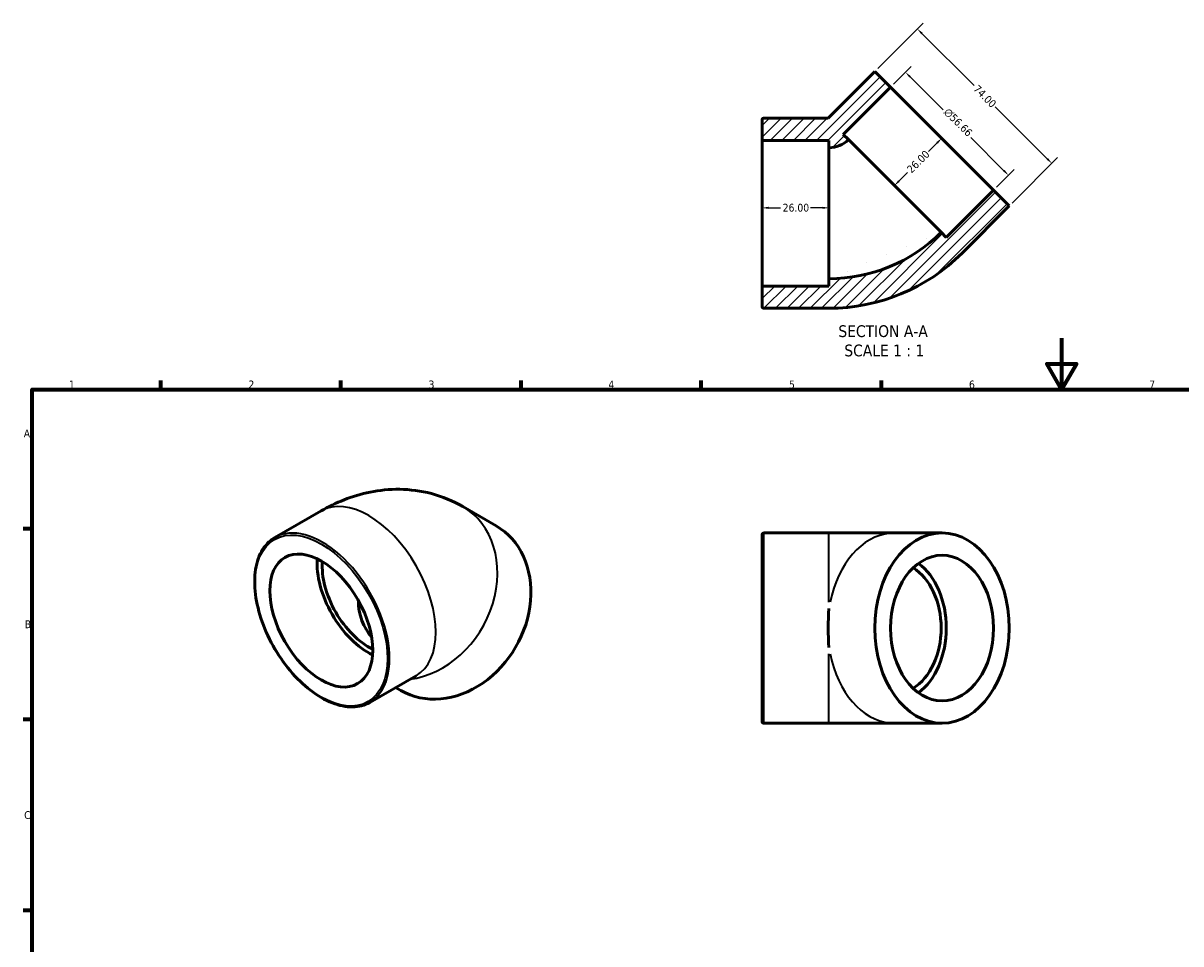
# Model space of a CAD drawing. Header units: millimetres. Extents: x 0 to 906, y 0 to 717.
# Tile 2 of 3: x 17 to 467, y 358 to 717. Entities that reach past the tile are written whole.
import ezdxf

# ---------------------------------------------------------------- set-up
doc = ezdxf.new("R2010")
doc.units = ezdxf.units.MM
for name, color, linetype, lineweight in [('Border (ANSI)', 7, 'Continuous', 70), ('Dimension (ANSI)', 7, 'Continuous', 25), ('Hatch (ANSI)', 7, 'Continuous', 18), ('Symbol (ANSI)', 7, 'Continuous', 25), ('Visible (ANSI)', 7, 'Continuous', 50), ('Visible Narrow (ANSI)', 7, 'Continuous', 35)]:
    doc.layers.add(name, color=color, linetype=linetype, lineweight=lineweight)
doc.styles.add('Label Text (ANSI)', font='tahoma.ttf')
doc.styles.add('Note Text (ANSI)', font='tahoma.ttf')
doc.dimstyles.new('Default - mm (ANSI)', dxfattribs={"dimtxt": 3.048, "dimasz": 2.5, "dimexe": 3.175, "dimexo": 1.6002, "dimgap": 0.8, "dimtad": 0, "dimtoh": 1, "dimrnd": 1e-08, "dimzin": 4, "dimdsep": 46, "dimtxsty": 'Note Text (ANSI)', "dimcen": 0.09, "dimdle": 10, "dimclrd": 256, "dimclre": 256, "dimclrt": 256, "dimadec": 1, "dimazin": 1, "dimtfac": 1, "dimtofl": 0, "dimtmove": 0, "dimatfit": 3, "dimfxl": 1, "dimtolj": 1, "dimtzin": 4, "dimlwd": -1, "dimlwe": -1, "dimarcsym": 0})

# ---------------------------------------------------------------- blocks, each defined once
blk = doc.blocks.new('Borders Default Border')
at = {"layer": 'Border (ANSI)'}
for p, q in [((70.08, 574), (70.08, 577.45)), ((140.17, 574), (140.17, 577.45)), ((210.25, 574), (210.25, 577.45)), ((280.33, 574), (280.33, 577.45)), ((350.42, 574), (350.42, 577.45)), ((20, 519.75), (16.55, 519.75)), ((20, 445.5), (16.55, 445.5)), ((20, 371.25), (16.55, 371.25))]:
    blk.add_line(p, q, dxfattribs=at)
at = {"layer": 'Border (ANSI)', "flags": 128}
for points in [[(420.5, 594), (420.5, 574), (414.73, 584), (426.27, 584), (420.5, 574)], [(20, 20), (20, 574), (821, 574), (821, 20), (20, 20)]]:
    blk.add_lwpolyline(points, dxfattribs=at)
at = {"layer": 'Border (ANSI)', "char_height": 3.05, "attachment_point": 7, "style": 'Note Text (ANSI)'}
for s, insert in [('1', (34.35, 574.4)), ('2', (104.2, 574.4)), ('3', (174.26, 574.34)), ('4', (244.23, 574.4)), ('5', (314.48, 574.34)), ('6', (384.49, 574.34)), ('7', (454.6, 574.4)), ('A', (16.78, 555.35)), ('B', (17.15, 481.1)), ('C', (16.95, 406.8))]:
    blk.add_mtext(s, dxfattribs=dict(at, insert=insert))
blk = doc.blocks.new('*D7')
at = {"layer": 'Defpoints', "color": 0, "transparency": 16777216}
for p in [(330.03, 644.66), (304.03, 642.57), (330.03, 642.57)]:
    blk.add_point(p, dxfattribs=at)
at = {"layer": 'Dimension (ANSI)', "transparency": 16777216}
for p, q in [((306.53, 644.66), (311.22, 644.66)), ((327.53, 644.66), (322.85, 644.66))]:
    blk.add_line(p, q, dxfattribs=at)
for points in [[(306.53, 645.08), (306.53, 644.25), (304.03, 644.66)], [(327.53, 645.08), (327.53, 644.25), (330.03, 644.66)]]:
    blk.add_solid(points, dxfattribs=at)
at = {"layer": 'Dimension (ANSI)', "transparency": 16777216, "insert": (312.02, 646.25), "char_height": 3.048, "attachment_point": 1, "style": 'Note Text (ANSI)'}
blk.add_mtext('\\A1;26.00', dxfattribs=at)
blk = doc.blocks.new('*D8')
at = {"layer": 'Defpoints', "color": 0, "transparency": 16777216}
for p in [(373.88, 671.71), (374.02, 671.56), (355.64, 653.18)]:
    blk.add_point(p, dxfattribs=at)
at = {"layer": 'Dimension (ANSI)', "transparency": 16777216}
for p, q in [((372.11, 669.94), (368.8, 666.63)), ((357.26, 655.09), (360.57, 658.4))]:
    blk.add_line(p, q, dxfattribs=at)
for points in [[(371.81, 670.24), (372.4, 669.65), (373.88, 671.71)], [(356.96, 655.39), (357.55, 654.8), (355.49, 653.32)]]:
    blk.add_solid(points, dxfattribs=at)
at = {"layer": 'Dimension (ANSI)', "transparency": 16777216, "insert": (360.02, 660.09), "char_height": 3.048, "attachment_point": 1, "rotation": 45, "style": 'Note Text (ANSI)'}
blk.add_mtext('\\A1;26.00', dxfattribs=at)
blk = doc.blocks.new('*D9')
at = {"layer": 'Defpoints', "color": 0, "transparency": 16777216}
for p in [(359.8, 697.4), (353.99, 691.59), (394.05, 651.53)]:
    blk.add_point(p, dxfattribs=at)
at = {"layer": 'Dimension (ANSI)', "transparency": 16777216}
for p, q in [((355.12, 692.73), (362.05, 699.65)), ((361.57, 695.64), (374.47, 682.74)), ((398.1, 659.11), (385.2, 672.01)), ((395.19, 652.66), (402.11, 659.59))]:
    blk.add_line(p, q, dxfattribs=at)
for points in [[(361.86, 695.93), (361.28, 695.34), (359.8, 697.4)], [(398.39, 659.41), (397.8, 658.82), (399.86, 657.34)]]:
    blk.add_solid(points, dxfattribs=at)
at = {"layer": 'Dimension (ANSI)', "transparency": 16777216, "insert": (376.65, 683.8), "char_height": 3.048, "attachment_point": 1, "rotation": 315, "style": 'Note Text (ANSI)'}
blk.add_mtext('\\A1;\\fAIGDT|b0|i0;\\H3.0480;\\ln\\fTahoma|b0|i0;\\H3.0480;56.66', dxfattribs=at)
blk = doc.blocks.new('*D10')
at = {"layer": 'Defpoints', "color": 0, "transparency": 16777216}
for p in [(347.86, 697.73), (416.74, 661.96), (400.19, 645.4)]:
    blk.add_point(p, dxfattribs=at)
at = {"layer": 'Dimension (ANSI)', "transparency": 16777216}
for p, q in [((348.99, 698.86), (366.66, 716.53)), ((366.18, 712.51), (386.46, 692.24)), ((414.97, 663.72), (394.7, 684)), ((401.32, 646.53), (418.99, 664.2))]:
    blk.add_line(p, q, dxfattribs=at)
for points in [[(366.48, 712.81), (365.89, 712.22), (364.42, 714.28)], [(415.27, 664.02), (414.68, 663.43), (416.74, 661.96)]]:
    blk.add_solid(points, dxfattribs=at)
at = {"layer": 'Dimension (ANSI)', "transparency": 16777216, "insert": (388.15, 692.79), "char_height": 3.048, "attachment_point": 1, "rotation": 315, "style": 'Note Text (ANSI)'}
blk.add_mtext('\\A1;74.00', dxfattribs=at)

msp = doc.modelspace()

# ---------------------------------------------------------------- hatches: boundary and pattern name
at = {"layer": 'Hatch (ANSI)'}
h = msp.add_hatch(dxfattribs=at)
h.set_pattern_fill('ANSI31', color=256, scale=25.4, style=0)
h.set_pattern_definition([(45, (0, 0), (-2.245064, 2.245064), [])])
edge = h.paths.add_edge_path()
edge.add_ellipse((304.598, 606.138), major_axis=(-0.567, 0), ratio=1, start_angle=0, end_angle=90)
edge.add_line((304.598, 605.572), (330.031, 605.572))
edge.add_ellipse((330.031, 678.785), major_axis=(0, -73.213), ratio=1, start_angle=0, end_angle=45)
edge.add_line((381.801, 627.015), (400.186, 645.4))
edge.add_line((400.186, 645.4), (394.054, 651.532))
edge.add_line((394.054, 651.532), (375.669, 633.147))
edge.add_line((375.669, 633.147), (373.666, 635.151))
edge.add_ellipse((330.031, 678.785), major_axis=(43.634, -43.634), ratio=1, start_angle=315, end_angle=360, ccw=False)
edge.add_line((330.031, 617.077), (330.031, 614.244))
edge.add_line((330.031, 614.244), (304.031, 614.244))
edge.add_line((304.031, 614.244), (304.031, 606.138))
edge = h.paths.add_edge_path()
edge.add_ellipse((304.598, 679.005), major_axis=(0, 0.567), ratio=1, start_angle=0, end_angle=90)
edge.add_line((304.031, 679.005), (304.031, 670.9))
edge.add_line((304.031, 670.9), (330.031, 670.9))
edge.add_line((330.031, 670.9), (330.031, 668.067))
edge.add_ellipse((330.031, 678.785), major_axis=(0, -10.718), ratio=1, start_angle=0, end_angle=45)
edge.add_line((337.61, 671.206), (335.607, 673.209))
edge.add_line((335.607, 673.209), (353.992, 691.594))
edge.add_line((353.992, 691.594), (347.86, 697.726))
edge.add_line((347.86, 697.726), (329.705, 679.572))
edge.add_line((329.705, 679.572), (304.598, 679.572))

# ---------------------------------------------------------------- linework, layer by layer
at = {"layer": 'Visible (ANSI)'}
for p, q in [((347.86, 697.726), (329.705, 679.572)), ((353.992, 691.594), (347.86, 697.726)), ((335.607, 673.209), (353.992, 691.594)), ((353.992, 691.594), (394.054, 651.532)), ((304.031, 679.005), (304.031, 670.9)), ((329.705, 679.572), (304.598, 679.572)), ((337.61, 671.206), (335.607, 673.209)), ((337.61, 671.206), (373.666, 635.151)), ((304.031, 670.9), (330.031, 670.9)), ((304.031, 614.244), (304.031, 670.9)), ((330.031, 670.9), (330.031, 668.067)), ((330.031, 617.077), (330.031, 668.067)), ((394.054, 651.532), (375.669, 633.147)), ((400.186, 645.4), (394.054, 651.532)), ((381.801, 627.015), (400.186, 645.4)), ((375.669, 633.147), (373.666, 635.151)), ((330.031, 617.077), (330.031, 614.244)), ((330.031, 614.244), (304.031, 614.244)), ((304.031, 614.244), (304.031, 606.138)), ((304.598, 605.572), (330.031, 605.572)), ((200.606, 520.876), (187.606, 528.42)), ((114.48, 516.37), (132.464, 526.727)), ((304.598, 518.137), (330.031, 518.137)), ((355.638, 518.137), (330.031, 518.137)), ((374.023, 518.137), (355.638, 518.137)), ((304.031, 444.703), (304.031, 517.57)), ((151.408, 452.243), (169.392, 462.599)), ((163.463, 456.873), (161.463, 458.033)), ((304.598, 444.137), (330.031, 444.137)), ((330.031, 444.137), (355.638, 444.137)), ((374.023, 444.137), (355.638, 444.137))]:
    msp.add_line(p, q, dxfattribs=at)
for centre, radius, start, end in [((304.598, 679.005), 0.567, 90, 180), ((330.031, 678.785), 10.718, 270, 315), ((330.031, 678.785), 61.708, 270, 315), ((330.031, 678.785), 73.213, 270, 315), ((304.598, 606.138), 0.567, 180, 270), ((304.598, 517.57), 0.567, 90, 180), ((304.598, 444.703), 0.567, 180, 270)]:
    msp.add_arc(centre, radius, start, end, dxfattribs=at)
for centre, major_axis, ratio, start_param, end_param in [((182.035, 488.874), (-18.571, -32.002), 0.8159693, 0, 3.1415927), ((150.928, 494.663), (-14.137, 24.549), 0.5780931, 0.7046212, 2.4369715), ((150.928, 494.663), (-12.723, 22.094), 0.5780931, 0.692207, 2.4493857), ((355.638, 481.137), (0, -25.495), 0.7071068, 0.4059515, 2.7356412), ((355.638, 481.137), (0, -28.328), 0.7071068, 0.4767679, 2.6648248), ((169.035, 496.419), (-12.797, -22.051), 0.8159693, 5.3426456, 6.0286681), ((345.031, 481.137), (0, 37), 0.4142136, 1.3642022, 1.7773905)]:
    msp.add_ellipse(centre, major_axis=major_axis, ratio=ratio, start_param=start_param, end_param=end_param, dxfattribs=at)
for centre, major_axis, ratio in [((374.023, 481.137), (0, 37), 0.7071068), ((132.543, 484.076), (14.137, -24.549), 0.5780931), ((374.023, 481.137), (0, 28.328), 0.7071068)]:
    msp.add_ellipse(centre, major_axis=major_axis, ratio=ratio, dxfattribs=at)
for points, knots in [([(132.464, 526.727), (135.262, 528.338), (138.232, 529.797), (144.584, 532.292), (147.968, 533.328), (155.188, 534.773), (159.028, 535.181), (167.059, 535.074), (171.251, 534.553), (179.607, 532.346), (183.76, 530.652), (187.606, 528.42)], [4.71238898, 4.71238898, 4.71238898, 4.71238898, 4.86946861, 4.86946861, 5.02654825, 5.02654825, 5.18362788, 5.18362788, 5.34070751, 5.34070751, 5.49778714, 5.49778714, 5.49778714, 5.49778714]), ([(151.408, 452.243), (149.431, 451.104), (147.146, 450.504), (142.175, 450.427), (139.482, 450.969), (133.945, 453.152), (131.099, 454.81), (125.567, 459.069), (122.883, 461.67), (117.947, 467.546), (115.697, 470.82), (111.853, 477.71), (110.26, 481.325), (107.891, 488.539), (107.115, 492.136), (106.466, 498.957), (106.593, 502.179), (107.755, 507.916), (108.787, 510.433), (111.399, 514.1), (112.832, 515.421), (114.48, 516.37)], [2.3581282, 2.3581282, 2.3581282, 2.3581282, 2.6687275, 2.6687275, 2.9857299, 2.9857299, 3.3078715, 3.3078715, 3.6303775, 3.6303775, 3.9524486, 3.9524486, 4.2743564, 4.2743564, 4.596481, 4.596481, 4.9190378, 4.9190378, 5.2408515, 5.2408515, 5.4997209, 5.4997209, 5.4997209, 5.4997209])]:
    msp.add_open_spline(points, degree=3, knots=knots, dxfattribs=at)
at = {"layer": 'Visible Narrow (ANSI)'}
for p, q in [((330.031, 491.177), (330.031, 518.051)), ((304.598, 517.681), (304.598, 444.592)), ((330.031, 444.223), (330.031, 471.096))]:
    msp.add_line(p, q, dxfattribs=at)
for centre, major_axis, ratio, start_param, end_param in [((150.928, 494.663), (-18.464, 32.064), 0.5780931, 3.1415927, 6.2831853), ((169.035, 496.419), (18.571, 32.002), 0.8159693, 3.6970964, 6.2831853), ((132.944, 484.307), (18.464, -32.064), 0.5780931, 0, 3.1415927), ((355.638, 481.137), (0, 37), 0.7071068, 0.0682101, 1.2959921), ((355.638, 481.137), (0, -37), 0.7071068, 4.9871932, 6.2149752)]:
    msp.add_ellipse(centre, major_axis=major_axis, ratio=ratio, start_param=start_param, end_param=end_param, dxfattribs=at)
msp.add_ellipse((132.543, 484.076), major_axis=(18.181, -31.573), ratio=0.5780931, dxfattribs=at)

# ---------------------------------------------------------------- block references
msp.add_blockref('Borders Default Border', (0, 0))

# ---------------------------------------------------------------- texts
at = {"layer": 'Symbol (ANSI)', "char_height": 4.572, "attachment_point": 7, "style": 'Label Text (ANSI)'}
for s, insert in [('SECTION A-A', (333.684, 594.307)), ('SCALE 1 : 1', (336.003, 586.794))]:
    msp.add_mtext(s, dxfattribs=dict(at, insert=insert))

# ---------------------------------------------------------------- dimensions: what is measured, and where the dimension line sits
at = {"layer": 'Dimension (ANSI)'}
for base, p1, p2, angle, override, picture, middle in [((416.742, 661.957), (347.86, 697.726), (400.186, 645.4), 135, {"dimtoh": 0, "dimdec": 2, "dimtp": 0, "dimtm": 0, "dimtdec": 2, "dimatfit": 1}, '*D10', (390.579, 688.12)), ((373.877, 671.709), (355.638, 653.178), (374.023, 671.563), 45, {"dimtoh": 0, "dimdec": 2, "dimse1": 1, "dimse2": 1, "dimtp": 0, "dimtm": 0, "dimtdec": 2, "dimatfit": 1}, '*D8', (364.684, 662.517)), ((330.031, 644.664), (304.031, 642.572), (330.031, 642.572), 180, {"dimtoh": 0, "dimdec": 2, "dimse1": 1, "dimse2": 1, "dimtp": 0, "dimtm": 0, "dimtdec": 2, "dimatfit": 1}, '*D7', (317.031, 644.664))]:
    dim = msp.add_linear_dim(base=base, p1=p1, p2=p2, angle=angle, dimstyle='Default - mm (ANSI)', override=override, dxfattribs=at)
    dim.commit()
    dim.dimension.update_dxf_attribs({"geometry": picture, "text_midpoint": middle, "dimtype": 160})
dim = msp.add_linear_dim(base=(359.802, 697.404), p1=(394.054, 651.532), p2=(353.992, 691.594), angle=315, text='\\fAIGDT|b0|i0;\\H3.0480;\\ln\\fTahoma|b0|i0;\\H3.0480;<>', dimstyle='Default - mm (ANSI)', override={"dimtoh": 0, "dimdec": 2, "dimtp": 0, "dimtm": 0, "dimtdec": 2, "dimatfit": 1}, dxfattribs=at)
dim.commit()
dim.dimension.update_dxf_attribs({"geometry": '*D9', "text_midpoint": (379.833, 677.374), "dimtype": 160})

doc.saveas('drawing.dxf')
